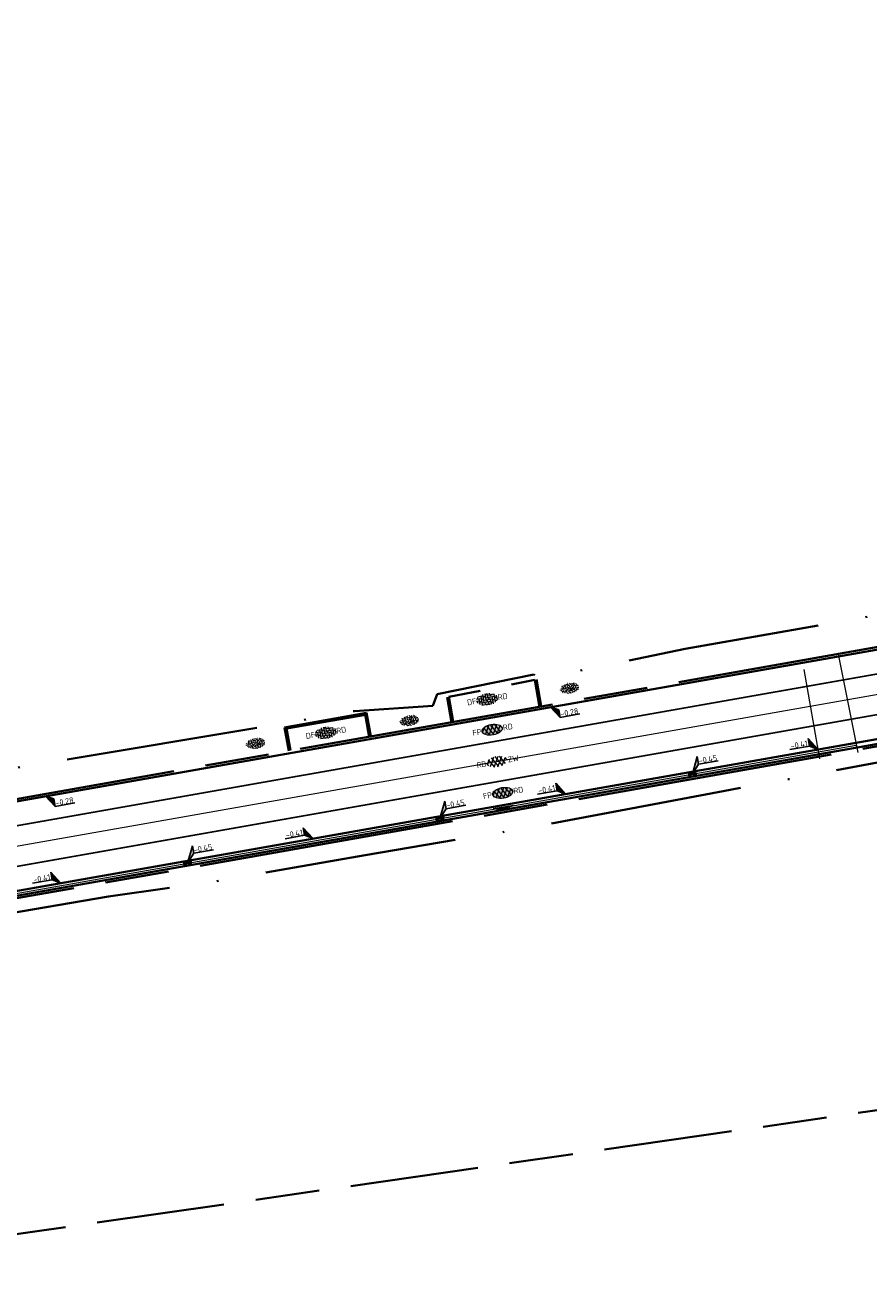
# Model space of a CAD drawing. Header units: metres. Extents: x 0 to 269924, y 0 to 933292.
# Tile 159 of 247: x 134526 to 134579, y 466547 to 466625. Entities that reach past the tile are written whole.
import ezdxf
from ezdxf import colors
from ezdxf.entities.mleader import LeaderData, LeaderLine
from ezdxf.enums import TextEntityAlignment as Align
from ezdxf.math import Vec2, Vec3

# ---------------------------------------------------------------- set-up
doc = ezdxf.new("R2010")
doc.units = ezdxf.units.M
for name, pattern in [('VH-OPSLUITBAND_100X200', [16, 8, -2, 4, -2]), ('VH-OPSLUITBAND_150X250', [24, 16, -2, 4, -2]), ('VW-1-1_STREEP', [2, 1, -1]), ('XX-HIDDEN', [4, 2, -2]), ('XX-PROJECTGRENS', [18, 12, -3, 0, -3])]:
    doc.linetypes.add(name, pattern=pattern)
doc.layers.add('N-WE-GR-GRAS-S', color=7, linetype='Continuous', lineweight=18, true_color=0x00a500)
doc.layers.add('N-WE-RI-HWA_KOLK-S', color=150, linetype='Continuous', lineweight=25, true_color=0x007fff)
for name, color, linetype, lineweight in [('N-WE-KG-GRENS_PROJECT-G', 7, 'XX-PROJECTGRENS', 35), ('N-WE-VH-GOOT-S', 170, 'Continuous', 18), ('N-WE-VH-GOOT_STRAATBAKSTEEN-G', 170, 'Continuous', 35), ('N-WE-VH-KANTOPSLUITING_OPSLUITBAND_100X200-G', 150, 'VH-OPSLUITBAND_100X200', 35), ('N-WE-VH-KANTOPSLUITING_OPSLUITBAND_150X250-G', 150, 'VH-OPSLUITBAND_150X250', 35), ('N-WE-VH-KANTOPSLUITING_VOORKANTBAND-G', 50, 'Continuous', 35), ('N-WE-VH-MATERIAALGRENS-G', 7, 'XX-HIDDEN', 35), ('N-WE-VH-VERHARDING-T18', 10, 'Continuous', 18), ('N-WE-VH-VERHARDING_ASFALT-S', 7, 'Continuous', 18), ('N-WE-VH-VERHARDING_STRAATBAKSTEEN-S', 7, 'Continuous', 18), ('N-WE-VW-MARKERING_LANGS_STREEP_11_010-G', 7, 'VW-1-1_STREEP', 13), ('X-XX-AL-HOOGTELABEL-S', 7, 'Continuous', 25)]:
    doc.layers.add(name, color=color, linetype=linetype, lineweight=lineweight)
doc.layers.add('X-XX-AL-HULPLIJN-G', color=30, linetype='Continuous', lineweight=18, plot=False)
doc.styles.add('NLCS-ISO', font='NLCS-ISO.ttf')
doc.styles.add('NLCS-ISO-M200-T18', font='NLCS-ISO.ttf', dxfattribs={"height": 0.36})

# ---------------------------------------------------------------- blocks, each defined once
blk = doc.blocks.new('SVH-GOOT_SYMBOOL-SO')
at = {"color": 7, "linetype": 'Continuous'}
for p, q in [((-0.206, 2.137), (-0.206, -2.217)), ((0, 2.669), (0, -2.669)), ((0.2, 3.125), (0.2, -3.359))]:
    blk.add_line(p, q, dxfattribs=at)
at = {"style": 'NLCS-ISO'}
blk.add_attdef('MATERIAAL', text='', height=1.8, dxfattribs=at).set_placement((-1.098, 0), align=Align.MIDDLE_RIGHT)
blk.add_attdef('KLEUR', text='', height=1.8, dxfattribs=at).set_placement((1.1, 0), align=Align.MIDDLE_LEFT)
blk = doc.blocks.new('*U129')
for p, q in [((2.63, 5.01), (0, 0)), ((2.55, 2.62), (2.63, 5.01)), ((0, 0), (2.55, 2.62)), ((8.75, 2.41), (2.55, 2.62))]:
    blk.add_line(p, q)
blk.add_solid([(2.63, 5.01), (0, 0), (2.55, 2.62)])
at = {"style": 'NLCS-ISO'}
blk.add_attdef('...', text='', height=1.8, rotation=358.1378, dxfattribs=at).set_placement((5.63, 2.1), align=Align.BOTTOM_CENTER)
blk = doc.blocks.new('N-SRI-KOLK_STRAAT_450X300-SO')
h = blk.add_hatch(color=256)
h.dxf.hatch_style = 1
h.paths.add_polyline_path([(0, 0), (-1.125, 0.75), (-1.125, -0.75)])
h.paths.add_polyline_path([(1.125, -0.75), (1.125, 0.75), (0, 0)])
for p, q in [((-1.125, -0.75), (1.125, 0.75)), ((1.125, -0.75), (-1.125, 0.75))]:
    blk.add_line(p, q)
at = {"flags": 128}
blk.add_lwpolyline([(-1.125, -0.75), (1.125, -0.75), (1.125, 0.75), (-1.125, 0.75)], close=True, dxfattribs=at)
blk = doc.blocks.new('*U381')
for p, q in [((-8.7, 1.25), (-2.5, 1.41)), ((-2.5, 1.41), (-2.56, 3.81)), ((-2.56, 3.81), (0, 0)), ((0, 0), (-2.5, 1.41))]:
    blk.add_line(p, q)
blk.add_solid([(-2.56, 3.81), (0, 0), (-2.5, 1.41)])
at = {"style": 'NLCS-ISO'}
blk.add_attdef('...', text='', height=1.8, rotation=1.5052, dxfattribs=at).set_placement((-5.59, 0.91), align=Align.BOTTOM_CENTER)
blk = doc.blocks.new('*U646')
for p, q in [((2.43, -1.3), (0, 0)), ((0, 0), (2.38, -3.7)), ((2.38, -3.7), (2.43, -1.3)), ((8.59, -3.83), (2.38, -3.7))]:
    blk.add_line(p, q)
blk.add_solid([(2.43, -1.3), (0, 0), (2.38, -3.7)])
at = {"style": 'NLCS-ISO'}
blk.add_attdef('...', text='', height=1.8, rotation=358.7934, dxfattribs=at).set_placement((5.48, -4.18), align=Align.BOTTOM_CENTER)
blk = doc.blocks.new('SVH-ASFALT_KL-SO')
at = {"ltscale": 0.1}
for p, q in [((-3.32, -0.4), (-2.47, 1.08)), ((-1.25, -1.65), (-2.73, 0.92)), ((-2.51, -1.23), (-0.92, 1.53)), ((0.09, -1.73), (-1.71, 1.38)), ((-1.45, -1.61), (0.37, 1.54)), ((1.26, -1.54), (-0.53, 1.56)), ((-0.24, -1.74), (1.52, 1.29)), ((2.29, -1.09), (0.8, 1.48)), ((1.15, -1.58), (2.49, 0.75)), ((2.91, 0.06), (2.53, 0.71)), ((-2.96, -0.91), (-3.37, -0.2))]:
    blk.add_line(p, q, dxfattribs=at)
at = {"style": 'NLCS-ISO'}
blk.add_attdef('FUNCTIE_VERHARDING', text='', height=1.8, dxfattribs=at).set_placement((-3.62, -0.09), align=Align.MIDDLE_RIGHT)
blk.add_attdef('KLEUR', text='', height=1.8, dxfattribs=at).set_placement((3.17, -0.09), align=Align.MIDDLE_LEFT)
at = {"style": 'NLCS-ISO', "flags": 1}
blk.add_attdef('FUNCTIE', text='', height=1.8, dxfattribs=at).set_placement((0.12, -3.58), align=Align.MIDDLE_CENTER)
blk = doc.blocks.new('SVH-ASFALT_FP_KL-SO')
at = {"true_color": 0xa50000}
h = blk.add_hatch(color=14, dxfattribs=at)
h.dxf.hatch_style = 1
edge = h.paths.add_edge_path()
edge.add_ellipse((0, 0), major_axis=(0.631, 0), ratio=0.525613, start_angle=0, end_angle=360)
at = {"ltscale": 0.1}
for p, q in [((-0.619, -0.063), (-0.448, 0.233)), ((-0.204, -0.314), (-0.501, 0.201)), ((-0.457, -0.228), (-0.139, 0.323)), ((0.063, -0.33), (-0.296, 0.292)), ((-0.244, -0.305), (0.12, 0.325)), ((0.298, -0.292), (-0.061, 0.33)), ((-0.002, -0.331), (0.349, 0.276)), ((0.503, -0.2), (0.206, 0.313)), ((0.275, -0.298), (0.544, 0.168)), ((0.628, 0.028), (0.552, 0.16)), ((-0.547, -0.165), (-0.629, -0.023))]:
    blk.add_line(p, q, dxfattribs=at)
at = {"layer": 'X-XX-AL-HULPLIJN-G'}
blk.add_ellipse((0, 0), major_axis=(0.631, 0), ratio=0.525613, dxfattribs=at)
at = {"style": 'NLCS-ISO'}
blk.add_attdef('RB', text='', height=0.36, dxfattribs=at).set_placement((-0.679, 0), align=Align.MIDDLE_RIGHT)
blk.add_attdef('RD', text='', height=0.36, dxfattribs=at).set_placement((0.679, 0), align=Align.MIDDLE_LEFT)
blk = doc.blocks.new('SVH-SBS_DIKFORMAAT_ELLEBOOG_KL-SO')
h = blk.add_hatch(color=254)
edge = h.paths.add_edge_path()
edge.add_ellipse((1.09, 0.12), major_axis=(3.39, 0), ratio=0.533267, start_angle=0, end_angle=360)
for p, q in [((-2.3, 0), (-1.38, 0)), ((-2.13, 0.69), (-0.69, 0.69)), ((-1.38, 0.69), (-1.38, -1.12)), ((-1.35, 1.38), (0, 1.38)), ((-0.69, 1.38), (-0.69, -1.38)), ((0, 1.84), (0, -0.69)), ((0, 0), (2.76, 0)), ((0.69, 1.92), (0.69, 0)), ((0.69, 0.69), (3.45, 0.69)), ((1.38, 1.93), (1.38, 0.69)), ((1.38, 1.38), (3.54, 1.38)), ((2.07, 1.86), (2.07, 1.38)), ((2.76, 0.69), (2.76, -1.45)), ((3.45, 1.38), (3.45, -1.18)), ((4.14, 0.92), (4.14, -0.67)), ((4.14, 0), (4.48, 0)), ((-2.07, 0), (-2.07, -0.54)), ((-0.8, -1.38), (1.38, -1.38)), ((-0.69, -0.69), (2.07, -0.69)), ((0.69, -1.38), (0.69, -1.67)), ((1.38, -0.69), (1.38, -1.68)), ((2.07, 0), (2.07, -1.61)), ((2.76, -1.38), (2.98, -1.38)), ((3.45, -0.69), (4.12, -0.69))]:
    blk.add_line(p, q)
for centre in [(-0.35, 0.34), (0.34, 1.03), (1.03, 1.72), (1.72, 0.34), (2.41, 1.03), (3.79, 0.34), (-1.04, -0.35), (0.34, -1.04), (1.03, -0.35), (2.41, -1.04), (3.11, -0.35)]:
    blk.add_circle(centre, 0.0881)
for centre, start, end in [((-1.73, 1.03), 158.9124, 101.1902), ((1.72, -1.73), 59.0911, 132.3433)]:
    blk.add_arc(centre, 0.0881, start, end)
at = {"style": 'NLCS-ISO'}
blk.add_attdef('FORMAAT', text='', height=1.8, dxfattribs=at).set_placement((-2.3, 0.12), align=Align.MIDDLE_RIGHT)
blk.add_attdef('KLEUR', text='', height=1.8, dxfattribs=at).set_placement((4.49, 0.12), align=Align.MIDDLE_LEFT)
at = {"style": 'NLCS-ISO', "flags": 1}
blk.add_attdef('FUNCTIE', text='', height=1.8, dxfattribs=at).set_placement((0.12, -3.58), align=Align.MIDDLE_CENTER)
blk = doc.blocks.new('SGR-GRAS_01-SO')
at = {"ltscale": 0.1}
for p, q in [((-1.96, -0.07), (-1.98, 0)), ((-1.93, 0.19), (-1.93, 0.24)), ((-1.89, 0.24), (-1.92, 0.25)), ((-1.67, 0.02), (-1.6, 0.04)), ((-1.6, 0.24), (-1.65, 0.29)), ((-1.53, 0.32), (-1.6, 0.35)), ((-1.45, 0.64), (-1.52, 0.66)), ((-1.52, 0.19), (-1.44, 0.19)), ((-1.47, 0.58), (-1.48, 0.65)), ((-1.43, 0.48), (-1.35, 0.5)), ((-1.36, 0.21), (-1.43, 0.23)), ((-1.42, 0.13), (-1.36, 0.17)), ((-1.38, 0.11), (-1.32, 0.16)), ((-1.37, 0.01), (-1.38, 0.08)), ((-1.33, 0.11), (-1.33, 0.19)), ((-1.3, 0.76), (-1.32, 0.77)), ((-1.28, 0.68), (-1.28, 0.76)), ((-1.17, 0.39), (-1.23, 0.43)), ((-1.17, 0.24), (-1.22, 0.29)), ((-1.15, 0.65), (-1.21, 0.7)), ((-1.11, 0.17), (-1.04, 0.19)), ((-1.03, 0.03), (-1.1, 0.07)), ((-0.94, 0.84), (-1, 0.88)), ((-0.97, 0.51), (-0.92, 0.57)), ((-0.89, 0.5), (-0.97, 0.52)), ((-0.94, 0.19), (-0.87, 0.19)), ((-0.92, 0.42), (-0.86, 0.46)), ((-0.89, 0.81), (-0.82, 0.81)), ((-0.87, 0.66), (-0.89, 0.73)), ((-0.8, 0.06), (-0.88, 0.08)), ((-0.87, 0.62), (-0.8, 0.64)), ((-0.8, 0.47), (-0.87, 0.51)), ((-0.75, 0.24), (-0.8, 0.29)), ((-0.77, 0.09), (-0.79, 0.16)), ((-0.73, 0.65), (-0.78, 0.7)), ((-0.74, 0.03), (-0.73, 0.11)), ((-0.67, 0.11), (-0.73, 0.14)), ((-0.69, 0.61), (-0.68, 0.68)), ((-0.58, 0.92), (-0.64, 0.96)), ((-0.56, 0.92), (-0.51, 0.97)), ((-0.56, 0.32), (-0.48, 0.34)), ((-0.44, 0.55), (-0.51, 0.59)), ((-0.43, 0.78), (-0.5, 0.8)), ((-0.42, 0.71), (-0.36, 0.74)), ((-0.34, 0.35), (-0.41, 0.37)), ((-0.32, 0.24), (-0.38, 0.29)), ((-0.31, 0.19), (-0.37, 0.22)), ((-0.37, 0.19), (-0.29, 0.19)), ((-0.31, 0.65), (-0.36, 0.7)), ((-0.32, 0.81), (-0.24, 0.81)), ((-0.32, 0.77), (-0.24, 0.79)), ((-0.28, 0.73), (-0.29, 0.81)), ((-0.21, 1), (-0.27, 1.03)), ((-0.24, 0.02), (-0.17, 0.04)), ((-0.18, 0.17), (-0.19, 0.24)), ((-0.08, 0.63), (-0.14, 0.67)), ((-0.14, -0.04), (-0.14, 0.03)), ((-0.09, 0.53), (-0.09, 0.6)), ((-0.08, 0.16), (-0.03, 0.21)), ((-0.07, 0.19), (0, 0.23)), ((0.06, 0.27), (-0.01, 0.3)), ((0, 0.47), (0.07, 0.49)), ((0.1, 0.24), (0.05, 0.29)), ((0.13, 0.64), (0.06, 0.66)), ((0.07, 0.99), (0.14, 1.03)), ((0.12, 0.65), (0.07, 0.7)), ((0.22, 0.2), (0.15, 0.22)), ((0.21, 0.19), (0.28, 0.19)), ((0.29, 0.71), (0.22, 0.75)), ((0.24, 0.92), (0.31, 0.94)), ((0.26, 0.81), (0.33, 0.81)), ((0.32, 0.81), (0.3, 0.89)), ((0.31, 0.17), (0.39, 0.19)), ((0.32, 0.57), (0.38, 0.62)), ((0.42, 0.34), (0.36, 0.38)), ((0.42, 0.25), (0.4, 0.32)), ((0.43, 0.48), (0.49, 0.51)), ((0.53, 0.24), (0.47, 0.29)), ((0.54, 0.65), (0.49, 0.7)), ((0.56, -0.02), (0.49, 0.02)), ((0.5, 0.45), (0.51, 0.53)), ((0.59, 0.93), (0.52, 0.94)), ((0.55, 0.62), (0.63, 0.64)), ((0.65, 0.79), (0.58, 0.83)), ((0.68, 0.49), (0.61, 0.51)), ((0.77, 0.05), (0.7, 0.07)), ((0.78, 0.42), (0.72, 0.46)), ((0.78, 0.19), (0.86, 0.19)), ((0.83, 0.81), (0.91, 0.81)), ((0.92, 0.06), (0.85, 0.09)), ((0.87, 0.31), (0.94, 0.33)), ((0.95, 0.24), (0.9, 0.29)), ((0.91, 0.89), (0.91, 0.92)), ((0.97, 0.65), (0.91, 0.7)), ((0.93, 0.76), (0.99, 0.8)), ((1.01, 0.87), (0.95, 0.91)), ((1.01, 0.33), (1, 0.4)), ((1.15, 0.78), (1.08, 0.8)), ((1.15, 0.5), (1.08, 0.54)), ((1.1, 0.38), (1.1, 0.45)), ((1.11, 0.77), (1.18, 0.79)), ((1.24, 0.34), (1.17, 0.36)), ((1.18, 0.01), (1.26, 0.03)), ((1.21, 0.21), (1.26, 0.26)), ((1.28, 0.14), (1.22, 0.17)), ((1.28, 0.25), (1.35, 0.29)), ((1.37, 0.24), (1.32, 0.29)), ((1.39, 0.65), (1.34, 0.7)), ((1.36, 0.19), (1.43, 0.19)), ((1.42, 0.46), (1.5, 0.48)), ((1.51, 0.58), (1.44, 0.62)), ((1.64, 0.21), (1.58, 0.25)), ((1.61, 0.41), (1.59, 0.48)), ((1.69, 0.3), (1.7, 0.37)), ((1.79, 0.19), (1.72, 0.21)), ((1.74, 0.16), (1.81, 0.18)), ((1.8, 0.24), (1.75, 0.29)), ((1.93, 0.19), (1.95, 0.19)), ((-1.92, -0.16), (-1.85, -0.12)), ((-1.82, -0.08), (-1.9, -0.06)), ((-1.76, -0.13), (-1.82, -0.09)), ((-1.78, -0.3), (-1.73, -0.25)), ((-1.62, -0.5), (-1.69, -0.46)), ((-1.63, -0.57), (-1.68, -0.52)), ((-1.61, -0.17), (-1.67, -0.11)), ((-1.57, -0.44), (-1.49, -0.44)), ((-1.54, -0.66), (-1.5, -0.64)), ((-1.4, -0.05), (-1.46, -0.01)), ((-1.38, -0.46), (-1.38, -0.39)), ((-1.35, -0.28), (-1.28, -0.26)), ((-1.27, -0.23), (-1.34, -0.21)), ((-1.26, -0.42), (-1.33, -0.38)), ((-1.27, -0.56), (-1.28, -0.48)), ((-1.21, -0.57), (-1.26, -0.52)), ((-1.18, -0.67), (-1.25, -0.65)), ((-1.19, -0.17), (-1.24, -0.11)), ((-1.13, -0.78), (-1.19, -0.75)), ((-1.06, -0.39), (-1, -0.35)), ((-1.04, -0.58), (-0.97, -0.57)), ((-0.99, -0.44), (-0.92, -0.44)), ((-0.9, -0.34), (-0.96, -0.3)), ((-0.9, -0.65), (-0.84, -0.6)), ((-0.84, -0.94), (-0.85, -0.93)), ((-0.78, -0.57), (-0.84, -0.52)), ((-0.76, -0.7), (-0.83, -0.67)), ((-0.76, -0.17), (-0.82, -0.11)), ((-0.8, -0.13), (-0.73, -0.11)), ((-0.71, -0.38), (-0.79, -0.36)), ((-0.79, -0.54), (-0.78, -0.46)), ((-0.72, -0.89), (-0.65, -0.87)), ((-0.71, -0.9), (-0.64, -0.86)), ((-0.62, -0.82), (-0.7, -0.8)), ((-0.67, -0.48), (-0.69, -0.4)), ((-0.53, -0.26), (-0.6, -0.22)), ((-0.58, -0.99), (-0.59, -0.97)), ((-0.57, -0.1), (-0.5, -0.06)), ((-0.49, -0.25), (-0.44, -0.19)), ((-0.48, -0.44), (-0.41, -0.42)), ((-0.4, -0.63), (-0.46, -0.59)), ((-0.38, -0.98), (-0.43, -0.93)), ((-0.42, -0.44), (-0.34, -0.44)), ((-0.36, -0.57), (-0.41, -0.52)), ((-0.34, -0.17), (-0.39, -0.11)), ((-0.26, -0.99), (-0.33, -0.95)), ((-0.25, -0.09), (-0.32, -0.07)), ((-0.17, -0.18), (-0.24, -0.14)), ((-0.16, -0.53), (-0.23, -0.51)), ((-0.21, -0.61), (-0.15, -0.58)), ((-0.19, -0.62), (-0.19, -0.54)), ((-0.17, -0.74), (-0.1, -0.72)), ((-0.07, -0.97), (-0.14, -0.95)), ((-0.04, -0.55), (-0.1, -0.51)), ((-0.08, -0.4), (-0.09, -0.32)), ((-0.01, -1.01), (0.04, -0.95)), ((0.05, -0.98), (0, -0.93)), ((0.07, -0.57), (0.01, -0.52)), ((0.02, -0.96), (0.01, -0.89)), ((0.08, -0.17), (0.03, -0.11)), ((0.1, -0.91), (0.03, -0.88)), ((0.07, -0.29), (0.14, -0.27)), ((0.19, -0.1), (0.13, -0.06)), ((0.16, -0.44), (0.23, -0.44)), ((0.17, -1.04), (0.22, -1.02)), ((0.31, -0.24), (0.24, -0.22)), ((0.33, -0.47), (0.26, -0.43)), ((0.29, -0.33), (0.35, -0.29)), ((0.4, -0.68), (0.32, -0.66)), ((0.39, -0.6), (0.45, -0.55)), ((0.39, -0.59), (0.46, -0.57)), ((0.4, -0.69), (0.41, -0.62)), ((0.46, -0.83), (0.4, -0.8)), ((0.47, -0.98), (0.42, -0.93)), ((0.49, -0.57), (0.44, -0.52)), ((0.45, -0.12), (0.46, -0.05)), ((0.51, -0.17), (0.45, -0.11)), ((0.52, -0.32), (0.5, -0.24)), ((0.62, -0.88), (0.6, -0.81)), ((0.63, -0.14), (0.7, -0.12)), ((0.69, -0.39), (0.62, -0.35)), ((0.64, -0.84), (0.71, -0.81)), ((0.7, -0.89), (0.77, -0.88)), ((0.73, -0.44), (0.81, -0.44)), ((0.82, -0.76), (0.76, -0.72)), ((0.78, -0.04), (0.85, 0)), ((0.86, -0.39), (0.79, -0.37)), ((0.8, -0.19), (0.85, -0.14)), ((0.86, -0.94), (0.84, -0.93)), ((0.91, -0.57), (0.86, -0.52)), ((0.93, -0.17), (0.88, -0.11)), ((0.95, -0.83), (0.88, -0.81)), ((0.94, -0.44), (1.01, -0.42)), ((1.05, -0.31), (0.99, -0.27)), ((1, -0.77), (1, -0.7)), ((1.05, -0.2), (1.05, -0.12)), ((1.11, -0.24), (1.1, -0.16)), ((1.19, -0.68), (1.12, -0.64)), ((1.14, -0.56), (1.21, -0.52)), ((1.21, -0.8), (1.2, -0.73)), ((1.33, -0.1), (1.26, -0.08)), ((1.26, -0.75), (1.33, -0.73)), ((1.34, -0.57), (1.29, -0.52)), ((1.36, -0.17), (1.3, -0.11)), ((1.31, -0.44), (1.38, -0.44)), ((1.42, -0.23), (1.35, -0.19)), ((1.42, -0.54), (1.35, -0.52)), ((1.55, -0.6), (1.49, -0.56)), ((1.5, -0.29), (1.57, -0.27)), ((1.64, -0.27), (1.65, -0.2)), ((1.64, -0.27), (1.7, -0.23)), ((1.68, -0.55), (1.74, -0.5)), ((1.71, -0.16), (1.69, -0.09)), ((1.78, -0.15), (1.71, -0.11)), ((1.71, -0.52), (1.71, -0.52)), ((1.78, -0.17), (1.73, -0.11)), ((1.88, -0.25), (1.81, -0.23))]:
    blk.add_line(p, q, dxfattribs=at)
at = {"ltscale": 0.1, "style": 'NLCS-ISO'}
blk.add_attdef('TYPE', text='', height=0.5, dxfattribs=at).set_placement((3.47, -0.02), align=Align.MIDDLE_CENTER)

msp = doc.modelspace()

# ---------------------------------------------------------------- linework, layer by layer
at = {"layer": 'N-WE-KG-GRENS_PROJECT-G', "flags": 128}
msp.add_lwpolyline([(133942.152, 466524.013), (133955.533, 466522.507), (133956.145, 466521.626), (133962.811, 466521.355), (133963.543, 466522.67), (133965.054, 466522.563), (133965.551, 466521.193), (133981.5, 466520.334), (133981.565, 466520.896), (133982.028, 466520.86), (133994.134, 466520.33), (133994.151, 466519.671), (134009.067, 466519.478), (134013.911, 466519.512), (134027.732, 466519.636), (134028.693, 466519.554), (134034.796, 466519.611), (134050.86, 466519.659), (134068.501, 466520.152), (134071.254, 466520.237), (134077.26, 466520.692), (134094.041, 466522.635), (134101.385, 466523.282), (134101.428, 466523.91), (134128.995, 466527.092), (134141.938, 466528.627), (134148.421, 466529.392), (134148.476, 466529.087), (134157.108, 466530.24), (134157.762, 466530.339), (134157.953, 466529.076), (134163.706, 466529.946), (134172.69, 466531.055), (134201.838, 466535.069), (134202.197, 466534.878), (134203.304, 466535.042), (134208.161, 466535.722), (134214.682, 466536.673), (134215.15, 466536.846), (134235.766, 466539.754), (134239.587, 466540.449), (134251.117, 466542.218), (134251.536, 466542.09), (134264.479, 466543.833), (134264.487, 466544.317), (134273.56, 466545.641), (134273.608, 466545.287), (134285.679, 466546.863), (134299.118, 466548.971), (134309.192, 466550.345), (134329.805, 466553.659), (134341.526, 466555.206), (134346.97, 466556.112), (134351.977, 466556.025), (134358.949, 466556.887), (134359.186, 466557.313), (134365.426, 466557.917), (134389.225, 466560.758), (134395.395, 466561.519), (134400.633, 466562.019), (134418.638, 466563.907), (134426.404, 466566.343), (134432.472, 466567.14), (134437.532, 466567.422), (134444.848, 466568.25), (134448.277, 466568.388), (134484.594, 466572.762), (134486.539, 466572.966), (134490.599, 466573.546), (134498.499, 466574.536), (134514.318, 466576.701), (134542.397, 466581.367), (134546.702, 466582.122), (134551.593, 466582.441), (134551.871, 466583.179), (134557.906, 466584.406), (134558.276, 466584.115), (134567.36, 466586.004), (134582.717, 466588.715), (134583.108, 466588.972), (134590.444, 466590.398), (134630.038, 466598.271), (134633.264, 466598.923), (134632.087, 466604.993), (134646.051, 466607.537), (134647.414, 466607.429), (134666.972, 466611.405), (134675.342, 466617.463), (134674.819, 466607.593), (134696.995, 466610.537), (134702.172, 466611.327), (134706.525, 466612.071), (134709.085, 466612.323), (134712.087, 466612.776), (134715, 466613.203), (134716.349, 466613.229), (134723.364, 466613.968), (134738.981, 466616.639), (134746.062, 466617.28), (134746.09, 466616.641), (134760.121, 466618.861), (134759.993, 466619.829), (134768.446, 466621.137), (134784.615, 466623.738), (134787.541, 466625.072), (134796.772, 466626.479), (134796.899, 466625.715), (134813.878, 466628.545), (134820.226, 466629.584), (134847.68, 466634.234), (134881.79, 466639.204), (134881.926, 466639.532), (134884.43, 466640.009), (134893.797, 466641.711), (134903.085, 466643.328), (134904.138, 466643.527), (134920.265, 466646.374), (134921.332, 466646.578), (134937.367, 466649.518), (134938.501, 466649.708), (134961.555, 466654.096), (134967.764, 466655.262), (134974.722, 466656.563), (134984.23, 466658.491), (134992.023, 466659.998), (134995.809, 466660.766), (135000.442, 466661.693), (135009.695, 466663.648), (135010.659, 466663.869), (135018.832, 466665.618), (135021.92, 466666.314), (135034.093, 466668.943), (135034.161, 466668.769), (135043.8, 466670.832), (135059.084, 466674.02), (135068.771, 466676.078), (135083.089, 466679.034), (135091.902, 466680.993), (135097.488, 466682.166), (135104.831, 466683.651), (135116.534, 466686.231), (135119.892, 466686.792), (135126.3, 466688.013), (135127.347, 466688.196), (135130.448, 466688.891), (135135.602, 466689.887), (135140.19, 466691.518), (135166.592, 466696.94), (135182.368, 466700.724), (135201.902, 466704.748), (135203.941, 466705.082), (135209.867, 466705.957), (135217.801, 466707.782), (135228.821, 466709.933), (135242.391, 466712.598), (135277.698, 466719.723), (135279.457, 466720.111), (135279.55, 466721.578), (135288.178, 466723.073), (135350.963, 466735.305), (135501.986, 466763.685), (135501.162, 466761.839), (135525.132, 466766.833), (135533.639, 466768.672), (135569.042, 466775.188), (135582.767, 466777.378), (135584.022, 466777.634), (135585.675, 466776.264, 0.01918), (135652.451, 466792.01), (135652.891, 466793.457), (135660.981, 466795.919), (135661.574, 466796.074), (135664.481, 466796.836), (135665.946, 466796.651), (135673.558, 466799.328), (135680.977, 466801.739), (135687.276, 466804.201), (135692.547, 466806.295), (135705.432, 466809.743), (135712.094, 466810.706), (135728.145, 466817.035), (135760.285, 466825.832), (135773.458, 466829.179), (135789.116, 466834.08), (135813.029, 466842.892), (135823.352, 466846.718), (135839.426, 466852.91), (135860.96, 466860.89), (135867.928, 466863.26), (135895.199, 466872.784), (135899.312, 466861.8), (135873.359, 466852.082), (135873.188, 466848.843), (135867.814, 466846.669), (135856.104, 466842.036), (135847.253, 466838.505), (135830.033, 466832.514), (135818.854, 466828.652), (135812.865, 466826.949), (135808.959, 466825.804), (135805.053, 466824.658), (135770.731, 466814.307), (135766.971, 466812.016), (135761.879, 466808.079), (135757.591, 466807.133), (135743.839, 466803.566), (135724.075, 466798.35), (135721.275, 466798.229), (135720.422, 466801.401), (135715.133, 466799.834), (135698.553, 466794.754), (135698.279, 466793.693), (135686.038, 466790.352), (135686.038, 466789.248), (135686.038, 466787.562), (135681.985, 466786.092), (135677.719, 466785.319), (135623.458, 466770.711), (135607.41, 466767.662), (135584.355, 466763.142), (135577.091, 466761.475), (135570.47, 466760.803), (135524.714, 466753.103), (135522.642, 466752.878), (135515.666, 466751.661), (135498.388, 466748.218), (135460.498, 466741.759), (135438.515, 466737.953), (135402.134, 466731.048), (135401.842, 466732.671), (135396.111, 466731.637), (135390.927, 466730.659), (135374.008, 466727.423), (135342.463, 466720.896), (135337.831, 466720.249), (135332.781, 466719.412), (135316.41, 466716.549), (135312.764, 466716.512), (135301.04, 466714.003), (135296.667, 466713.077), (135288.078, 466711.338), (135288.031, 466710.414), (135288.066, 466708.643), (135283.612, 466707.738), (135244.114, 466700.084), (135242.59, 466702.114), (135218.779, 466697.088), (135216.4, 466696.736), (135207.126, 466694.996), (135197.842, 466693.22), (135196.987, 466690.777), (135188.214, 466689.009), (135186.218, 466690.919), (135157.953, 466685.339), (135157.545, 466682.623), (135152.388, 466681.564), (135151.517, 466683.806), (135135.729, 466680.62), (135134.464, 466677.149), (135128.184, 466675.854), (135125.788, 466678.571), (135109.606, 466675.114), (135107.871, 466673.543), (135107.871, 466672.134), (135099.469, 466670.442), (135080.265, 466666.625), (135079.406, 466666.151), (135069.61, 466664.202), (135057.638, 466661.759), (135035.803, 466657.155), (135033.723, 466658.689), (135013.618, 466654.679), (135014.198, 466652.086), (135012.612, 466651.731), (135012.176, 466654.16), (134999.525, 466651.581), (134981.058, 466648.065), (134978.74, 466647.609), (134978.586, 466647.723), (134973.29, 466646.777), (134967.912, 466645.754), (134966.071, 466645.409), (134952.75, 466642.776), (134952.592, 466643.577), (134951.246, 466643.315), (134944.955, 466642.097), (134940.872, 466641.345), (134939.907, 466640.789), (134925.329, 466637.906), (134925.171, 466637.877), (134925.333, 466636.966), (134925.553, 466635.733), (134922.159, 466635.157), (134921.983, 466636.201), (134920.712, 466635.973), (134906.644, 466633.431), (134906.509, 466633.768), (134899.927, 466632.517), (134896.041, 466630.574), (134862.297, 466626.202), (134861.423, 466623.924), (134854.723, 466622.819), (134853.222, 466624.597), (134834.721, 466621.381), (134818.755, 466618.638), (134803.128, 466616.182), (134801.097, 466614.744), (134787.48, 466613.242), (134768.983, 466610.888), (134755.14, 466609.258), (134754.957, 466609.237), (134754.786, 466610.217), (134731.872, 466606.359), (134713.4, 466603.055), (134699.607, 466600.717), (134685.428, 466598.156), (134675.878, 466596.194), (134672.276, 466595.656), (134668.91, 466595.016), (134645.926, 466591.058), (134638.577, 466590.001), (134611.474, 466584.899), (134601.717, 466583.131), (134600.6, 466582.901), (134592.762, 466581.44), (134575.118, 466578.109), (134569.726, 466577.127), (134558.057, 466574.923), (134547.369, 466573.132), (134538.23, 466571.522), (134531.355, 466570.551), (134524.272, 466569.346), (134519.026, 466568.326), (134515.39, 466567.719), (134505.384, 466563.341), (134500.986, 466562.643), (134495.881, 466561.909), (134495.823, 466562.312), (134492.204, 466563.642), (134484.398, 466562.518), (134478.905, 466561.786), (134469.843, 466560.533), (134464.536, 466559.742), (134456.919, 466558.745), (134448.033, 466557.687), (134433.208, 466556.61), (134412.104, 466554.577), (134407.553, 466554.101), (134387.467, 466551.741), (134381.785, 466550.955), (134364.962, 466548.659), (134360.191, 466548.481), (134354.944, 466547.628), (134324.113, 466542.837), (134319.685, 466541.923), (134312.466, 466540.844), (134307.061, 466539.9), (134305.527, 466540.739), (134283.993, 466537.831), (134278.004, 466536.268), (134260.392, 466533.941), (134253.899, 466532.65), (134244.867, 466531.618), (134227.961, 466528.835), (134196.876, 466524.748), (134191.294, 466524.652), (134189.441, 466519.487), (134180.543, 466523.251), (134138.079, 466517.961), (134135.279, 466517.668), (134120.646, 466515.791), (134115.858, 466514.998), (134094.415, 466512.788), (134094.483, 466512.133), (134077.905, 466510.692), (134056.132, 466509.19), (134043.898, 466509.02), (134033.049, 466509.242), (134023.923, 466509.529), (134011.048, 466510.262), (134011.12, 466510.989), (133978.031, 466511.971), (133977.492, 466511.386), (133976.525, 466511.415), (133970.93, 466511.61), (133940.859, 466512.853), (133936.339, 466513.04), (133926.354, 466513.566), (133918.767, 466513.929), (133914.845, 466514.016), (133909.555, 466514.279), (133907.78, 466514.373), (133898.183, 466514.701), (133889.291, 466514.99), (133877.411, 466515.387), (133865.169, 466516.189), (133858.598, 466516.511), (133853.557, 466516.784), (133840.824, 466517.534), (133833.647, 466517.757), (133833.706, 466517.421), (133832.853, 466517.458), (133826.979, 466517.575), (133808.076, 466518.296), (133803.308, 466518.179), (133802.56, 466518.555), (133780.072, 466520.153), (133779.6, 466519.291), (133774.066, 466519.538), (133773.735, 466520.559), (133740.527, 466522.642), (133713.376, 466524.159), (133705.703, 466524.636), (133705.709, 466526.266), (133685.059, 466527.583), (133660.563, 466529.253), (133639.129, 466529.346), (133622.453, 466530.286), (133616.388, 466530.543), (133614.494, 466530.624), (133604.393, 466531.597), (133597.464, 466531.465), (133574.3, 466531.955), (133566.695, 466531.543), (133561.32, 466531.616), (133554.142, 466531.627), (133545.309, 466531.719), (133535.509, 466531.795), (133530.483, 466531.897), (133499.098, 466532.845), (133498.91, 466530.624), (133497.604, 466522.359), (133448.566, 466524.379), (133448.421, 466522.59), (133414.567, 466524.034), (133414.497, 466533.241), (133401.904, 466533.723), (133353.812, 466535.745), (133352.26, 466536.139), (133333.107, 466536.524), (133333.343, 466545.829), (133369.152, 466544.714), (133381.325, 466544.396), (133400.699, 466543.637), (133404.005, 466543.551), (133435.456, 466542.61), (133435.456, 466542.277), (133451.526, 466541.628), (133467.883, 466541.235), (133477.659, 466542.034), (133509.103, 466541.442), (133515.138, 466541.284), (133519.939, 466540.992), (133525.525, 466540.798), (133532.518, 466540.097), (133548.147, 466539.778), (133548.297, 466540.601), (133555.22, 466540.722), (133564.265, 466540.558), (133565.06, 466540.188), (133570.074, 466540.025), (133574.07, 466539.875), (133576.623, 466539.795), (133577.163, 466540.007), (133601.21, 466539.677), (133602.809, 466541.635), (133610.483, 466541.448), (133611.878, 466539.353), (133618.8, 466539.154), (133622.331, 466538.943), (133622.362, 466539.485), (133627.247, 466539.274), (133627.305, 466538.709), (133642.487, 466537.733), (133654.92, 466537.235), (133674.71, 466536.649), (133674.766, 466536.962), (133682.638, 466536.639), (133685.084, 466535.631), (133701.924, 466534.36), (133703.6, 466534.856), (133708.504, 466534.396), (133731.895, 466532.391), (133737.992, 466531.942), (133749.854, 466530.901), (133752.15, 466530.77), (133756.921, 466530.655), (133767.535, 466530.109), (133779.853, 466530.016), (133787.77, 466529.934), (133810.905, 466528.967), (133832.384, 466528.238), (133837.192, 466527.837), (133897.841, 466525.036)], format="xyb", close=True, dxfattribs=at)
at = {"layer": 'N-WE-VH-GOOT_STRAATBAKSTEEN-G'}
msp.add_lwpolyline([(134357.852, 466549.495), (134370.346, 466550.938), (134396.651, 466554.098), (134410.847, 466555.614), (134423.632, 466556.946), (134434.654, 466558.051), (134460.746, 466560.816), (134480.43, 466563.319), (134486.789, 466564.194), (134497.026, 466565.857), (134611.249, 466586.003), (134638.592, 466590.9), (134674.683, 466597.217), (134713.471, 466604.18), (134725.086, 466606.188), (134795.017, 466617.741), (134824.08, 466622.978), (134840.473, 466625.76)], dxfattribs=at)
at = {"layer": 'N-WE-VH-KANTOPSLUITING_OPSLUITBAND_100X200-G'}
for points in [[(134558.06, 466584.082), (134558.355, 466582.411)], [(134514.807, 466547.918), (134753.615, 466582.31)], [(134552.494, 466582.982), (134552.768, 466581.426)], [(134542.606, 466579.633), (134542.347, 466581.104), (134547.468, 466582.005), (134547.726, 466580.537)], [(134547.359, 466582.049), (134547.628, 466580.519)]]:
    msp.add_lwpolyline(points, dxfattribs=at)
at = {"layer": 'N-WE-VH-KANTOPSLUITING_OPSLUITBAND_150X250-G', "flags": 128}
for points in [[(134513.437, 466568.295), (134611.328, 466585.56), (134638.67, 466590.457), (134674.762, 466596.774), (134713.549, 466603.737), (134725.161, 466605.744), (134795.094, 466617.298), (134824.157, 466622.535), (134828.101, 466623.204)], [(134496.042, 466571.421), (134610.261, 466591.566), (134637.606, 466596.464), (134673.697, 466602.78), (134683.041, 466604.458)]]:
    msp.add_lwpolyline(points, dxfattribs=at)
at = {"layer": 'N-WE-VH-KANTOPSLUITING_VOORKANTBAND-G', "flags": 128}
for points in [[(133803.121, 466520.885, 0.00434), (133941.56, 466514.808, 0.02139), (134085.345, 466513.838, 0.018725), (134137.927, 466519.147, 0.0074), (134227.492, 466531.166), (134342.26, 466547.251), (134357.844, 466549.192), (134370.381, 466550.64), (134396.685, 466553.8), (134410.879, 466555.316), (134423.662, 466556.648), (134434.337, 466557.718), (134443.187, 466558.654), (134460.781, 466560.518), (134480.47, 466563.022), (134486.834, 466563.897), (134497.076, 466565.562), (134611.302, 466585.708), (134638.644, 466590.605), (134674.736, 466596.922), (134713.523, 466603.885), (134725.136, 466605.892), (134795.068, 466617.445), (134824.131, 466622.682)], [(134683.128, 466604.321), (134673.723, 466602.633), (134637.633, 466596.316), (134610.287, 466591.418), (134496.107, 466571.28), (134485.974, 466569.633), (134479.709, 466568.772), (134476.477, 466568.361), (134460.109, 466566.28), (134456.131, 466565.858), (134444.999, 466564.678), (134435.552, 466563.677), (134434.09, 466563.522), (134423.072, 466562.418), (134410.27, 466561.084), (134396.031, 466559.563), (134369.703, 466556.401), (134357.153, 466554.951), (134341.499, 466553.001), (134226.661, 466536.907, -0.007407), (134137.185, 466524.9, -0.018717), (134085.057, 466519.632, -0.021385), (133941.805, 466520.603, -0.002476), (133862.862, 466523.773)]]:
    msp.add_lwpolyline(points, format="xyb", dxfattribs=at)
for points in [[(134557.962, 466584.064), (134558.257, 466582.394)], [(134552.592, 466582.999), (134552.867, 466581.443)], [(134542.704, 466579.651), (134542.463, 466581.023), (134547.387, 466581.889), (134547.628, 466580.519)]]:
    msp.add_lwpolyline(points, dxfattribs=at)
at = {"layer": 'N-WE-VH-MATERIAALGRENS-G'}
msp.add_lwpolyline([(134552.592, 466582.999), (134557.962, 466584.064)], dxfattribs=at)
at = {"layer": 'N-WE-VW-MARKERING_LANGS_STREEP_11_010-G', "ltscale": 5, "const_width": 0.1, "flags": 128}
for points in [[(134188.618, 466529.958, 0.003169), (134226.876, 466535.422), (134341.696, 466551.514), (134357.332, 466553.461), (134369.878, 466554.911), (134396.2, 466558.072), (134410.427, 466559.592), (134423.225, 466560.926), (134434.244, 466562.03), (134460.283, 466564.79), (134479.881, 466567.281), (134486.196, 466568.15), (134496.358, 466569.801), (134610.549, 466589.941), (134637.894, 466594.839), (134673.985, 466601.156), (134712.777, 466608.12), (134724.419, 466610.132), (134794.327, 466621.681), (134822.025, 466625.875), (134823.523, 466626.129)], [(134823.824, 466624.456), (134823.821, 466624.456), (134794.762, 466619.219), (134724.836, 466607.667), (134713.211, 466605.657), (134674.422, 466598.694), (134638.33, 466592.377), (134610.987, 466587.48), (134496.776, 466567.336), (134486.567, 466565.677), (134480.258, 466564.809), (134460.572, 466562.306), (134434.5, 466559.543), (134423.479, 466558.438), (134410.69, 466557.106), (134396.482, 466555.588), (134370.171, 466552.428), (134357.63, 466550.979), (134342.023, 466549.036), (134227.234, 466532.948, -0.003169), (134188.945, 466527.479)]]:
    msp.add_lwpolyline(points, format="xyb", dxfattribs=at)
at = {"layer": 'X-XX-AL-HULPLIJN-G'}
for points in [[(134357.537, 466552.227), (134370.024, 466553.67), (134396.341, 466556.83), (134410.559, 466558.349), (134423.352, 466559.682), (134434.372, 466560.787), (134460.428, 466563.548), (134480.069, 466566.045), (134486.382, 466566.913), (134496.567, 466568.569), (134610.768, 466588.711), (134638.112, 466593.608), (134674.203, 466599.925), (134712.994, 466606.888), (134724.628, 466608.899), (134794.587, 466620.457), (134840.079, 466628.077)], [(134576.895, 466585.668), (134578.126, 466579.529)], [(134575.752, 466579.15), (134574.774, 466584.711)], [(134465.21, 466561.233), (134473.146, 466562.242), (134480.45, 466563.17), (134480.504, 466563.178), (134486.812, 466564.045), (134497.051, 466565.709), (134578.033, 466579.992)]]:
    msp.add_lwpolyline(points, dxfattribs=at)

# ---------------------------------------------------------------- block references
at = {"layer": 'N-WE-GR-GRAS-S', "rotation": 10.00000000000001}
for p, xscale, yscale, zscale in [((134560.144, 466583.546), 0.2999999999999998, 0.2999999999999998, 0.2999999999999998), ((134550.148, 466581.524), 0.2999999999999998, 0.2999999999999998, 0.2999999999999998), ((134540.552, 466580.098), 0.2999999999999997, 0.2999999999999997, 0.2999999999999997)]:
    msp.add_blockref('SGR-GRAS_01-SO', p, dxfattribs=dict(at, xscale=xscale, yscale=yscale, zscale=zscale))
at = {"layer": 'N-WE-RI-HWA_KOLK-S', "xscale": 0.2, "yscale": 0.2, "zscale": 0.2, "rotation": 10.00247430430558}
for p in [(134567.801, 466578.188), (134552.044, 466575.409), (134536.287, 466572.63)]:
    msp.add_blockref('N-SRI-KOLK_STRAAT_450X300-SO', p, dxfattribs=at)
at = {"layer": 'N-WE-VH-GOOT-S', "xscale": 0.2, "yscale": 0.2, "zscale": 0.2, "rotation": 99.95801530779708}
msp.add_blockref('SVH-GOOT_SYMBOOL-SO', (134555.981, 466576.103), dxfattribs=at)
at = {"layer": 'N-WE-VH-VERHARDING_ASFALT-S', "rotation": 10.00192090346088}
for p in [(134555.302, 466580.959), (134555.962, 466577.014)]:
    msp.add_blockref('SVH-ASFALT_FP_KL-SO', p, dxfattribs=at).add_auto_attribs({'RD': 'RD', 'RB': 'FP'})
at = {"layer": 'N-WE-VH-VERHARDING_ASFALT-S', "xscale": 0.2000000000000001, "yscale": 0.2000000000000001, "zscale": 0.2000000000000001, "rotation": 10.00247430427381}
msp.add_blockref('SVH-ASFALT_KL-SO', (134555.65, 466578.989), dxfattribs=at).add_auto_attribs({'FUNCTIE_VERHARDING': 'RB', 'KLEUR': 'ZW'})
at = {"layer": 'N-WE-VH-VERHARDING_STRAATBAKSTEEN-S', "xscale": 0.2000000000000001, "yscale": 0.2000000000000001, "zscale": 0.2000000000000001, "rotation": 9.632540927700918}
for p in [(134554.769, 466582.796), (134544.697, 466580.706)]:
    msp.add_blockref('SVH-SBS_DIKFORMAAT_ELLEBOOG_KL-SO', p, dxfattribs=at).add_auto_attribs({'FORMAAT': 'DF', 'KLEUR': 'RD'})
at = {"layer": 'X-XX-AL-HOOGTELABEL-S'}
for name, p, xscale, yscale, zscale, rotation, values in [('*U646', (134558.934, 466582.361), 0.2, 0.2, 0.2, 11.20908985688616, {'...': '-0.28'}), ('*U381', (134575.646, 466579.724), 0.2, 0.2, 0.2, 8.497226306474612, {'...': '-0.41'}), ('*U129', (134567.801, 466578.188), 0.2000000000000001, 0.2000000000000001, 0.2000000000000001, 11.86468821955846, {'...': '-0.45'}), ('*U381', (134559.889, 466576.945), 0.2, 0.2, 0.2, 8.497226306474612, {'...': '-0.41'}), ('*U646', (134527.421, 466576.803), 0.2, 0.2, 0.2, 11.20908985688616, {'...': '-0.28'}), ('*U129', (134552.044, 466575.409), 0.2000000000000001, 0.2000000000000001, 0.2000000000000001, 11.86468821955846, {'...': '-0.45'}), ('*U381', (134544.133, 466574.166), 0.2, 0.2, 0.2, 8.497226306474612, {'...': '-0.41'}), ('*U129', (134536.287, 466572.63), 0.2000000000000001, 0.2000000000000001, 0.2000000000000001, 11.86468821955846, {'...': '-0.45'}), ('*U381', (134528.376, 466571.387), 0.2, 0.2, 0.2, 8.497226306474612, {'...': '-0.41'})]:
    msp.add_blockref(name, p, dxfattribs=dict(at, xscale=xscale, yscale=yscale, zscale=zscale, rotation=rotation)).add_auto_attribs(values)

# ---------------------------------------------------------------- leaders
at = {"layer": 'N-WE-VH-VERHARDING-T18'}
ml = msp.add_multileader_mtext('Standard', dxfattribs=at)
ml.set_content('', color=256, style='NLCS-ISO-M200-T18')
ml.set_leader_properties(color=256, linetype='ByLayer', lineweight=-1)
ml.build(insert=Vec2(0, 0))
ml.multileader.update_dxf_attribs({"has_dogleg": 0, "text_left_attachment_type": 5, "text_right_attachment_type": 5, "dogleg_length": 0.36, "arrow_head_size": 0.36})
ctx = ml.context
ctx.base_point, ctx.char_height, ctx.arrow_head_size, ctx.landing_gap_size, ctx.plane_origin = Vec3(135697.392, 466805.766), 0.36, 0.36, 0.18, Vec3(135695.697, 466805.189)
ctx.left_attachment, ctx.right_attachment = 5, 5
notes = []
notes.append((ctx, [(0, (0, 0, 0), (0, 0), (1, 0), 1, [])]))
ctx.mtext.insert, ctx.mtext.rotation, ctx.mtext.flow_direction = Vec3(135697.572, 466806.126), -0.147529, 5
for ctx, leaders in notes:
    for number, flags, end, landing, length, lines in leaders:
        leader = LeaderData()
        leader.index, (leader.has_last_leader_line, leader.has_dogleg_vector, leader.attachment_direction) = number, flags
        leader.last_leader_point, leader.dogleg_vector, leader.dogleg_length = Vec3(end), Vec3(landing), length
        for number, points, colour, breaks in lines:
            line = LeaderLine()
            line.index, line.vertices, line.color, line.breaks = number, Vec3.list(points), colors.encode_raw_color(colour), breaks
            leader.lines.append(line)
        ctx.leaders.append(leader)

doc.saveas('drawing.dxf')
